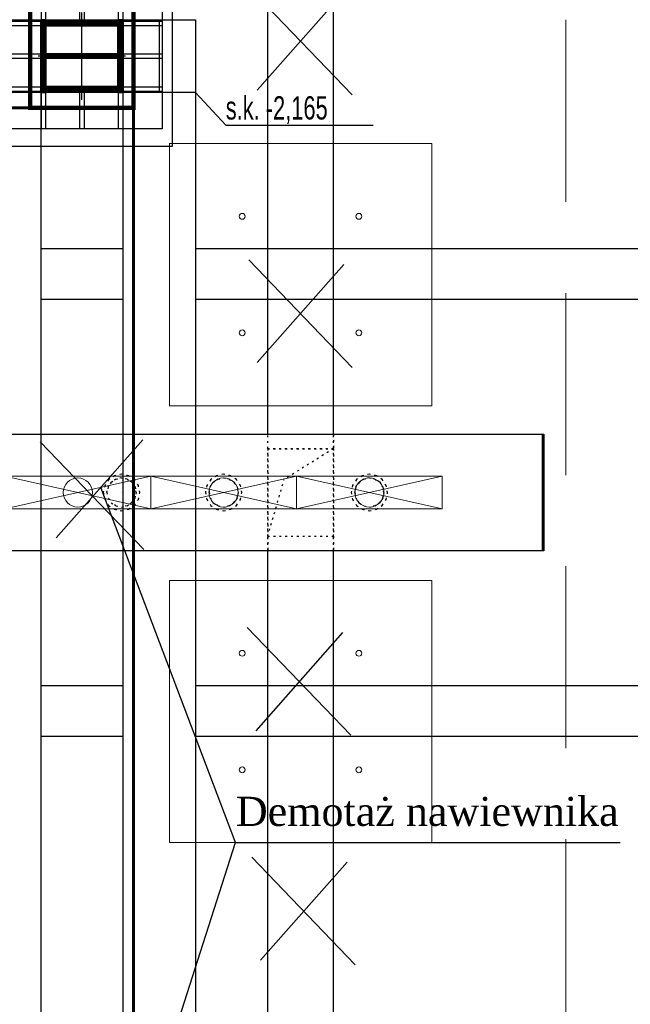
# Model space of a CAD drawing. Header units: centimetres. Extents: x -228435 to 46820, y -89367 to 152985.
# Tile 163 of 256: x -22966 to -18779, y 34490 to 41250. Entities that reach past the tile are written whole.
import ezdxf

# ---------------------------------------------------------------- set-up
doc = ezdxf.new("R2010")
doc.units = ezdxf.units.CM
doc.header["$LTSCALE"] = 50
doc.header["$PDMODE"] = 35
doc.header["$PDSIZE"] = 0.1
for name, pattern in [('Balustrady$0$DASHED', [0.75, 0.5, -0.25]), ('CADVENT_HIDDEN', [0.8, 0.25, -0.55]), ('Kondygnacja  -0_5$0$HIDDEN', [9.525, 6.35, -3.175]), ('Kondygnacja  -0_5$0$HIDDEN2', [4.7625, 3.175, -1.5875]), ('Osie rzutów$0$DASHDOT2', [12.7, 6.35, -3.175, 0, -3.175])]:
    doc.linetypes.add(name, pattern=pattern)
doc.layers.get('0').update_dxf_attribs({"color": 8})
doc.layers.get('DEFPOINTS').update_dxf_attribs({"color": 8})
for name, color, linetype in [('01-103-Went PP_poziom-0_5$0$L_Nawiew', 250, 'Continuous'), ('bgde-nawiewDETAILS', 1, 'Continuous'), ('bgde-nawiewEXP', 250, 'Continuous'), ('bgde-nawiewHIDDEN', 250, 'Continuous'), ('IS_zmiany 2024', 3, 'Continuous'), ('Kondygnacja  -0_5$0$ARCH_KONSTR_POWYŻEJ RZUTU', 8, 'Kondygnacja  -0_5$0$HIDDEN'), ('Kondygnacja  -0_5$0$ARCH_KONSTR_POWYŻEJ RZUTU_IST', 8, 'Kondygnacja  -0_5$0$HIDDEN2'), ('Kondygnacja  -0_5$0$ARCH_KONSTRUKCJA_NIEWIDOCZNA', 8, 'Continuous'), ('Kondygnacja  -0_5$0$ARCH_OKŁADZINA', 8, 'Continuous'), ('Kondygnacja  -0_5$0$ARCH_SŁUPY', 8, 'Continuous'), ('Osie rzutów$0$ARCH_INFO_OSIE_IST', 8, 'Osie rzutów$0$DASHDOT2'), ('Osie rzutów$0$ARCH_INFO_OSIE_OPISY_IST', 8, 'Continuous')]:
    doc.layers.add(name, color=color, linetype=linetype)
for name, color, linetype, lineweight in [('bgde_nawiewnik', 11, 'Continuous', 5), ('Kondygnacja  -0_5$0$ARCH_INFO_WYMIARY', 8, 'Continuous', 9), ('SU Lampy kwadratowe  -05$0$ARCH_SUFITY_PODWIESZANE', 8, 'Continuous', 9)]:
    doc.layers.add(name, color=color, linetype=linetype, lineweight=lineweight)
doc.styles.add('Kondygnacja  -0_5$0$BIKTS', font='bikromsw.shx', dxfattribs={"width": 0.8})
doc.styles.add('Kondygnacja  -0_5$0$Romans', font='Romans.shx', dxfattribs={"width": 0.7})
doc.dimstyles.new('Kondygnacja  -0_5$0$Wymiary 1-100', dxfattribs={"dimtxt": 12, "dimasz": 10, "dimexe": 5, "dimexo": 0, "dimgap": 4, "dimtad": 1, "dimrnd": 0.5, "dimzin": 12, "dimdsep": 46, "dimtxsty": 'Kondygnacja  -0_5$0$Romans', "dimblk": 'Kondygnacja  -0_5$0$_Oblique', "dimcen": 10, "dimdle": 10, "dimclrt": 55, "dimazin": 0, "dimtfac": 1, "dimtmove": 1, "dimatfit": 3, "dimfxl": 8, "dimfxlon": 1, "dimtolj": 1, "dimtzin": 0, "dimarcsym": 0})
pattern_1 = [(45, (-1133.3117, -3177.9858), (-0.6735192, 0.6735192), [])]

# ---------------------------------------------------------------- blocks, each defined once
blk = doc.blocks.new('Osie rzutów')
at = {"layer": 'Osie rzutów$0$ARCH_INFO_OSIE_IST', "ltscale": 10}
for p, q in [((9860, 12510), (9860, 4623.26)), ((9860, 8570), (9860, 8630)), ((4436.04, 8600), (15156.54, 8600)), ((9890, 8600), (9830, 8600)), ((4436.24, 8000), (15156.54, 8000))]:
    blk.add_line(p, q, dxfattribs=at)
blk = doc.blocks.new('SU Lampy kwadratowe  -05')
at = {"layer": 'SU Lampy kwadratowe  -05$0$ARCH_SUFITY_PODWIESZANE'}
for points in [[(9920, 8540), (10100, 8540), (10100, 8360), (9920, 8360)], [(9920, 8240), (10100, 8240), (10100, 8060), (9920, 8060)]]:
    blk.add_lwpolyline(points, close=True, dxfattribs=at)
for centre in [(9970, 8490), (10050, 8490), (9970, 8410), (10050, 8410), (9970, 8190), (10050, 8190), (9970, 8110), (10050, 8110)]:
    blk.add_circle(centre, 2, dxfattribs=at)
blk = doc.blocks.new('Kondygnacja  -0_5$0$słup_kwadrat')
at = {"layer": 'Kondygnacja  -0_5$0$ARCH_SŁUPY', "lineweight": 40}
h = blk.add_hatch(dxfattribs=at)
h.set_pattern_fill('ANSI31', color=256, scale=0.3, style=0)
h.set_pattern_definition(pattern_1)
h.paths.add_polyline_path([(36, 34), (39, 34), (39, 84), (36, 84)])
h = blk.add_hatch(dxfattribs=at)
h.set_pattern_fill('ANSI31', color=256, scale=0.3, style=0)
h.set_pattern_definition(pattern_1)
h.paths.add_polyline_path([(89, 80), (89, 83), (39, 83), (39, 80)])
h = blk.add_hatch(dxfattribs=at)
h.set_pattern_fill('ANSI31', color=256, scale=0.3, style=0)
h.set_pattern_definition(pattern_1)
h.paths.add_polyline_path([(89, 34), (92, 34), (92, 84), (89, 84)])
h = blk.add_hatch(dxfattribs=at)
h.set_pattern_fill('ANSI31', color=256, scale=0.3, style=0)
h.set_pattern_definition(pattern_1)
h.paths.add_polyline_path([(89, 57.5), (89, 60.5), (39, 60.5), (39, 57.5)])
h = blk.add_hatch(dxfattribs=at)
h.set_pattern_fill('ANSI31', color=256, scale=0.3, style=0)
h.set_pattern_definition(pattern_1)
h.paths.add_polyline_path([(89, 35), (89, 38), (39, 38), (39, 35)])
at = {"layer": 'Kondygnacja  -0_5$0$ARCH_KONSTRUKCJA_NIEWIDOCZNA'}
blk.add_lwpolyline([(119, 109), (119, 9), (9, 9), (9, 109)], close=True, dxfattribs=at)
for points in [[(36, 109), (36, 84)], [(39, 109), (39, 84)], [(62.5, 109), (62.5, 83)], [(65.5, 109), (65.5, 83)], [(89, 109), (89, 84)], [(92, 109), (92, 84)], [(9, 83), (36, 83)], [(92, 83), (119, 83)], [(9, 80), (36, 80)], [(92, 80), (119, 80)], [(9, 60.5), (36, 60.5)], [(9, 57.5), (36, 57.5)], [(92, 60.5), (119, 60.5)], [(92, 57.5), (119, 57.5)], [(9, 38), (36, 38)], [(9, 35), (36, 35)], [(36, 34), (36, 9)], [(39, 34), (39, 9)], [(62.5, 35), (62.5, 9)], [(65.49, 35), (65.49, 9)], [(89, 34), (89, 9)], [(92, 38), (119, 38)], [(92, 35), (119, 35)], [(92, 34), (92, 9)]]:
    blk.add_lwpolyline(points, dxfattribs=at)
at = {"layer": 'Kondygnacja  -0_5$0$ARCH_OKŁADZINA'}
blk.add_lwpolyline([(2, 121), (126, 121), (126, -3), (2, -3)], close=True, dxfattribs=at)
at = {"layer": 'Kondygnacja  -0_5$0$ARCH_SŁUPY', "lineweight": 40}
for p, q in [((39, 60.5), (89, 60.5)), ((89, 57.5), (39, 57.5))]:
    blk.add_line(p, q, dxfattribs=at)
at = {"layer": 'Kondygnacja  -0_5$0$ARCH_SŁUPY', "lineweight": 50, "const_width": 3}
blk.add_lwpolyline([(28.5, 94.5), (99.5, 94.5), (99.5, 23.5), (28.5, 23.5)], close=True, dxfattribs=at)
at = {"layer": 'Kondygnacja  -0_5$0$ARCH_SŁUPY', "lineweight": 40}
for points in [[(36, 84), (39, 84), (39, 34), (36, 34)], [(89, 84), (92, 84), (92, 34), (89, 34)]]:
    blk.add_lwpolyline(points, close=True, dxfattribs=at)
for points in [[(89, 83), (39, 83)], [(39, 80), (89, 80)], [(89, 38), (39, 38)], [(39, 35), (89, 35)]]:
    blk.add_lwpolyline(points, dxfattribs=at)
blk = doc.blocks.new('Kondygnacja  -0_5$0$konstrukcja istniejąca -0.5')
at = {"layer": 'Kondygnacja  -0_5$0$ARCH_KONSTR_POWYŻEJ RZUTU_IST', "ltscale": 10}
for points in [[(9888, 9775), (9888, 8625)], [(9938, 8575), (9782, 8575), (9782, 8625), (9938, 8625), (9938, 8575)], [(9832, 7425), (9832, 8575)], [(9888, 8575), (9888, 7425)], [(9938, 8575), (9938, 7425)], [(9832, 8167.89), (9888, 8167.89)], [(9938, 8167.89), (10982, 8167.89)], [(9888, 8132.89), (9832, 8132.89)], [(10982, 8132.89), (9938, 8132.89)]]:
    blk.add_lwpolyline(points, dxfattribs=at)
at = {"layer": 'Kondygnacja  -0_5$0$ARCH_KONSTR_POWYŻEJ RZUTU_IST', "ltscale": 10, "elevation": 0}
for points in [[(9913, 8625), (9913, 8575)], [(9832, 8467.89), (9888, 8467.89)], [(9938, 8467.89), (10982, 8467.89)], [(9888, 8432.89), (9832, 8432.89)], [(10982, 8432.89), (9938, 8432.89)]]:
    blk.add_lwpolyline(points, dxfattribs=at)
at = {"layer": 'Kondygnacja  -0_5$0$ARCH_KONSTR_POWYŻEJ RZUTU_IST'}
blk.add_lwpolyline([(9938, 8575), (9958.68, 8552.53), (10059.84, 8552.53)], dxfattribs=at)
at = {"layer": 'Kondygnacja  -0_5$0$ARCH_KONSTR_POWYŻEJ RZUTU_IST', "style": 'Kondygnacja  -0_5$0$BIKTS', "width": 0.7}
blk.add_text('s.k. -2,165', height=16, dxfattribs=at).set_placement((9958.68, 8556.46))
blk = doc.blocks.new('Kondygnacja  -0_5$0$_Oblique')
at = {"color": 0, "linetype": 'ByBlock', "lineweight": -2}
blk.add_line((-0.5, -0.5), (0.5, 0.5), dxfattribs=at)
blk = doc.blocks.new('*D212')
at = {"layer": 'DEFPOINTS', "color": 0}
for p in [(-30586.3, 81900), (-30681.1, 12489.5), (9064, 12489.5)]:
    blk.add_point(p, dxfattribs=at)
at = {"layer": 'Kondygnacja  -0_5$0$ARCH_INFO_WYMIARY', "color": 0, "lineweight": -2}
for p, q in [((-30673.1, 81900), (-30686.1, 81900)), ((-30681.1, 81910), (-30681.1, 12479.5)), ((-30673.1, 12489.5), (-30686.1, 12489.5))]:
    blk.add_line(p, q, dxfattribs=at)
at = {"layer": 'Kondygnacja  -0_5$0$ARCH_INFO_WYMIARY', "color": 0, "lineweight": -2, "xscale": 10, "yscale": 10, "zscale": 10}
for p, rotation in [((-30681.1, 81900), 90), ((-30681.1, 12489.5), 270)]:
    blk.add_blockref('Kondygnacja  -0_5$0$_Oblique', p, dxfattribs=dict(at, rotation=rotation))
at = {"layer": 'Kondygnacja  -0_5$0$ARCH_INFO_WYMIARY', "color": 55, "insert": (-30691.1, 47194.8), "char_height": 12, "attachment_point": 5, "rotation": 90, "style": 'Kondygnacja  -0_5$0$Romans'}
blk.add_mtext('\\A1;69410.5', dxfattribs=at)
blk = doc.blocks.new('A$C066D7839')
at = {"layer": 'bgde_nawiewnik'}
for p, q in [((-50, -11.15), (-50, 11.15)), ((-50, 11.15), (50, 11.15)), ((-50, -11.15), (50, 11.15)), ((50, -11.15), (-50, 11.15)), ((50, 11.15), (50, -11.15)), ((50, -11.15), (-50, -11.15))]:
    blk.add_line(p, q, dxfattribs=at)
blk.add_circle((0, 0), 10, dxfattribs=at)

msp = doc.modelspace()

# ---------------------------------------------------------------- linework, layer by layer
at = {"linetype": 'Balustrady$0$DASHED', "lineweight": 20, "ltscale": 50, "elevation": -6300}
msp.add_lwpolyline([(-19219.601, 53823.486), (-13875.468, 53823.486), (-13875.468, 34373.387), (-19219.601, 34373.387)], close=True, dxfattribs=at)
at = {"layer": 'bgde-nawiewDETAILS', "linetype": 'CADVENT_HIDDEN', "extrusion": (-1, 6.12323e-17, 0)}
for p in [(-20815.024, 38303.868), (-21265.024, 37703.868)]:
    msp.add_line(p, (-21152.524, 38093.868), dxfattribs=at)
at = {"layer": 'bgde-nawiewEXP', "linetype": 'Continuous'}
for points in [[(-21265.024, 38403.941), (-21265.024, 43603.774)], [(-20815.024, 38403.941), (-20815.024, 43603.774)], [(-40588.801, 38403.941), (-19380.813, 38403.941), (-19380.813, 37603.941), (-40588.801, 37603.941)], [(-21265.024, 32403.941), (-21265.024, 37603.941)], [(-20815.024, 32403.941), (-20815.024, 37603.941)]]:
    msp.add_lwpolyline(points, dxfattribs=at)
msp.add_lwpolyline([(-19380.813, 37603.941), (-19380.813, 38403.941), (-19370.813, 38403.941), (-19370.813, 37603.941)], close=True, dxfattribs=at)
at = {"layer": 'bgde-nawiewHIDDEN', "linetype": 'CADVENT_HIDDEN'}
for points in [[(-21265.024, 38303.868), (-21265.024, 38403.941)], [(-20815.024, 38303.868), (-20815.024, 38403.941)], [(-20815.024, 38403.941), (-20815.024, 38303.868)], [(-21265.024, 38303.868), (-21265.024, 37703.868)], [(-21265.024, 37703.868), (-20815.024, 37703.868), (-20815.024, 38303.868), (-21265.024, 38303.868)], [(-21265.024, 37703.868), (-21265.024, 38303.868)], [(-21265.024, 37703.868), (-21265.024, 38303.868), (-20815.024, 38303.868)], [(-20815.024, 38303.868), (-20815.024, 37703.868)], [(-20815.024, 37703.868), (-20815.024, 38303.868)], [(-22360.226, 38042.136), (-22338.549, 38074.578), (-22306.106, 38096.255)], [(-22306.106, 38096.255), (-22338.549, 38074.578)], [(-22306.106, 38096.255), (-22267.838, 38103.868), (-22229.57, 38096.255)], [(-22229.57, 38096.255), (-22267.838, 38103.868)], [(-22229.57, 38096.255), (-22197.127, 38074.578)], [(-22197.127, 38074.578), (-22229.57, 38096.255)], [(-22197.127, 38074.578), (-22175.45, 38042.136), (-22167.838, 38003.868), (-22175.45, 37965.599), (-22197.127, 37933.157), (-22229.57, 37911.48)], [(-21667.838, 38003.868), (-21660.226, 38042.136), (-21638.549, 38074.578), (-21606.106, 38096.255), (-21567.838, 38103.868), (-21529.57, 38096.255)], [(-21667.838, 38003.868), (-21660.226, 38042.136), (-21638.549, 38074.578), (-21606.106, 38096.255)], [(-21606.106, 38096.255), (-21638.549, 38074.578)], [(-21606.106, 38096.255), (-21567.838, 38103.868), (-21529.57, 38096.255), (-21497.127, 38074.578), (-21475.45, 38042.136), (-21467.838, 38003.868), (-21475.45, 37965.599), (-21497.127, 37933.157), (-21529.57, 37911.48)], [(-21529.57, 38096.255), (-21567.838, 38103.868)], [(-21529.57, 38096.255), (-21497.127, 38074.578), (-21475.45, 38042.136), (-21467.838, 38003.868), (-21475.45, 37965.599)], [(-20667.838, 38003.868), (-20660.226, 38042.136), (-20638.549, 38074.578)], [(-20638.549, 38074.578), (-20660.226, 38042.136)], [(-20638.549, 38074.578), (-20606.106, 38096.255)], [(-20606.106, 38096.255), (-20638.549, 38074.578)], [(-20606.106, 38096.255), (-20567.838, 38103.868)], [(-20567.838, 38103.868), (-20606.106, 38096.255)], [(-20567.838, 38103.868), (-20529.57, 38096.255)], [(-20529.57, 38096.255), (-20567.838, 38103.868)], [(-20529.57, 38096.255), (-20497.127, 38074.578), (-20475.45, 38042.136), (-20467.838, 38003.868), (-20475.45, 37965.599), (-20497.127, 37933.157), (-20529.57, 37911.48)], [(-22367.838, 38003.868), (-22360.226, 38042.136)], [(-22360.226, 38042.136), (-22367.838, 38003.868)], [(-22367.838, 38003.868), (-22360.226, 37965.599), (-22338.549, 37933.157), (-22306.106, 37911.48)], [(-21667.838, 38003.868), (-21660.226, 37965.599), (-21638.549, 37933.157), (-21606.106, 37911.48), (-21567.838, 37903.868), (-21529.57, 37911.48), (-21497.127, 37933.157)], [(-21667.838, 38003.868), (-21660.226, 37965.599), (-21638.549, 37933.157), (-21606.106, 37911.48)], [(-21475.45, 37965.599), (-21467.838, 38003.868)], [(-20667.838, 38003.868), (-20660.226, 37965.599), (-20638.549, 37933.157)], [(-22306.106, 37911.48), (-22338.549, 37933.157)], [(-22229.57, 37911.48), (-22197.127, 37933.157)], [(-21606.106, 37911.48), (-21638.549, 37933.157)], [(-21529.57, 37911.48), (-21497.127, 37933.157), (-21475.45, 37965.599)], [(-21475.45, 37965.599), (-21497.127, 37933.157)], [(-20638.549, 37933.157), (-20660.226, 37965.599)], [(-20638.549, 37933.157), (-20606.106, 37911.48), (-20567.838, 37903.868), (-20529.57, 37911.48)], [(-20529.57, 37911.48), (-20497.127, 37933.157)], [(-22306.106, 37911.48), (-22267.838, 37903.868), (-22229.57, 37911.48)], [(-22229.57, 37911.48), (-22267.838, 37903.868)], [(-21606.106, 37911.48), (-21567.838, 37903.868), (-21529.57, 37911.48)], [(-21529.57, 37911.48), (-21567.838, 37903.868)], [(-20529.57, 37911.48), (-20567.838, 37903.868)], [(-21265.024, 37603.941), (-21265.024, 37703.868)], [(-21265.024, 37703.868), (-21265.024, 37603.941)], [(-20815.024, 37603.941), (-20815.024, 37703.868)], [(-20815.024, 37703.868), (-20815.024, 37603.941)]]:
    msp.add_lwpolyline(points, dxfattribs=at)
for points in [[(-22392.838, 38003.868), (-22383.323, 37956.032), (-22356.226, 37915.479), (-22315.674, 37888.383), (-22267.838, 37878.868), (-22220.003, 37888.383), (-22179.45, 37915.479), (-22152.353, 37956.032), (-22142.838, 38003.868), (-22152.353, 38051.703), (-22179.45, 38092.256), (-22220.003, 38119.352), (-22267.838, 38128.868), (-22315.674, 38119.352), (-22356.226, 38092.256), (-22383.323, 38051.703)], [(-22392.838, 38003.868), (-22383.323, 37956.032), (-22356.226, 37915.479), (-22315.674, 37888.383), (-22267.838, 37878.868), (-22220.003, 37888.383), (-22179.45, 37915.479), (-22152.353, 37956.032), (-22142.838, 38003.868), (-22152.353, 38051.703), (-22179.45, 38092.256), (-22220.003, 38119.352), (-22267.838, 38128.868), (-22315.674, 38119.352), (-22356.226, 38092.256), (-22383.323, 38051.703)], [(-21692.838, 38003.868), (-21683.323, 37956.032), (-21656.226, 37915.479), (-21615.674, 37888.383), (-21567.838, 37878.868), (-21520.003, 37888.383), (-21479.45, 37915.479), (-21452.353, 37956.032), (-21442.838, 38003.868), (-21452.353, 38051.703), (-21479.45, 38092.256), (-21520.003, 38119.352), (-21567.838, 38128.868), (-21615.674, 38119.352), (-21656.226, 38092.256), (-21683.323, 38051.703)], [(-21692.838, 38003.868), (-21683.323, 37956.032), (-21656.226, 37915.479), (-21615.674, 37888.383), (-21567.838, 37878.868), (-21520.003, 37888.383), (-21479.45, 37915.479), (-21452.353, 37956.032), (-21442.838, 38003.868), (-21452.353, 38051.703), (-21479.45, 38092.256), (-21520.003, 38119.352), (-21567.838, 38128.868), (-21615.674, 38119.352), (-21656.226, 38092.256), (-21683.323, 38051.703)], [(-20692.838, 38003.868), (-20683.323, 37956.032), (-20656.226, 37915.479), (-20615.674, 37888.383), (-20567.838, 37878.868), (-20520.003, 37888.383), (-20479.45, 37915.479), (-20452.353, 37956.032), (-20442.838, 38003.868), (-20452.353, 38051.703), (-20479.45, 38092.256), (-20520.003, 38119.352), (-20567.838, 38128.868), (-20615.674, 38119.352), (-20656.226, 38092.256), (-20683.323, 38051.703)], [(-20692.838, 38003.868), (-20683.323, 37956.032), (-20656.226, 37915.479), (-20615.674, 37888.383), (-20567.838, 37878.868), (-20520.003, 37888.383), (-20479.45, 37915.479), (-20452.353, 37956.032), (-20442.838, 38003.868), (-20452.353, 38051.703), (-20479.45, 38092.256), (-20520.003, 38119.352), (-20567.838, 38128.868), (-20615.674, 38119.352), (-20656.226, 38092.256), (-20683.323, 38051.703)], [(-22367.838, 38003.868), (-22360.226, 37965.599), (-22338.549, 37933.157), (-22306.106, 37911.48), (-22267.838, 37903.868), (-22229.57, 37911.48), (-22197.127, 37933.157), (-22175.45, 37965.599), (-22167.838, 38003.868), (-22175.45, 38042.136), (-22197.127, 38074.578), (-22229.57, 38096.255), (-22267.838, 38103.868), (-22306.106, 38096.255), (-22338.549, 38074.578), (-22360.226, 38042.136)], [(-20667.838, 38003.868), (-20660.226, 37965.599), (-20638.549, 37933.157), (-20606.106, 37911.48), (-20567.838, 37903.868), (-20529.57, 37911.48), (-20497.127, 37933.157), (-20475.45, 37965.599), (-20467.838, 38003.868), (-20475.45, 38042.136), (-20497.127, 38074.578), (-20529.57, 38096.255), (-20567.838, 38103.868), (-20606.106, 38096.255), (-20638.549, 38074.578), (-20660.226, 38042.136)]]:
    msp.add_lwpolyline(points, close=True, dxfattribs=at)
at = {"layer": 'bgde-nawiewHIDDEN'}
for points in [[(-22267.838, 38003.868), (-22267.838, 38003.868)], [(-21567.838, 38003.868), (-21567.838, 38003.868)], [(-20567.838, 38003.868), (-20567.838, 38003.868)]]:
    msp.add_lwpolyline(points, dxfattribs=at)
at = {"layer": 'IS_zmiany 2024', "color": 1}
for p, q in [((-20685.741, 40733.585), (-21395.741, 41473.229)), ((-21337.549, 40766.647), (-20743.932, 41440.167)), ((-20685.741, 38862.532, 0), (-21395.741, 39602.176, 0)), ((-21337.549, 38895.594, 0), (-20743.932, 39569.114, 0)), ((-20695.118, 36337.398), (-21405.118, 37077.043)), ((-21344.62, 36368.058, 0), (-20751.003, 37041.578, 0)), ((-20665.188, 34761.279), (-21375.188, 35500.923)), ((-21314.69, 34791.938, 0), (-20721.073, 35465.458, 0))]:
    msp.add_line(p, q, dxfattribs=at)
at = {"layer": 'IS_zmiany 2024'}
for p, q in [((-22115.233, 37612.28, 987.119), (-22825.233, 38351.924, 987.119)), ((-22715.233, 37692.28, 987.119), (-22121.616, 38365.8, 987.119))]:
    msp.add_line(p, q, dxfattribs=at)
at = {"layer": 'IS_zmiany 2024', "color": 2}
for p, q in [((-21487.091, 35600), (-22409.488, 38039.179, 987.119)), ((-22653.278, 31952.001, 987.119), (-21487.091, 35600)), ((-21487.091, 35600), (-18847.358, 35600))]:
    msp.add_line(p, q, dxfattribs=at)
at = {"layer": 'IS_zmiany 2024', "color": 40, "lineweight": 60}
for points in [[(-47160, 52985), (-22185, 52985), (-22185, 40645), (-47160, 40645)], [(-47160, 40645), (-22185, 40645), (-22185, 28995), (-47160, 28975)]]:
    msp.add_lwpolyline(points, close=True, dxfattribs=at)

# ---------------------------------------------------------------- block references
at = {"layer": '01-103-Went PP_poziom-0_5$0$L_Nawiew', "xscale": 10, "yscale": 10, "zscale": 10}
for p in [(-22567.836, 38003.868, 987.119), (-21567.836, 38003.868, 987.119), (-20567.836, 38003.868, 987.119)]:
    msp.add_blockref('A$C066D7839', p, dxfattribs=at)
at = {"layer": 'Kondygnacja  -0_5$0$ARCH_KONSTR_POWYŻEJ RZUTU', "xscale": 10, "yscale": 10, "zscale": 10}
msp.add_blockref('Kondygnacja  -0_5$0$konstrukcja istniejąca -0.5', (-121140, -45000), dxfattribs=at)
at = {"layer": 'Kondygnacja  -0_5$0$ARCH_SŁUPY', "xscale": 10, "yscale": 10, "zscale": 10}
msp.add_blockref('Kondygnacja  -0_5$0$słup_kwadrat', (-23180, 40410), dxfattribs=at)
at = {"layer": 'Osie rzutów$0$ARCH_INFO_OSIE_OPISY_IST', "xscale": 10, "yscale": 10, "zscale": 10}
msp.add_blockref('Osie rzutów', (-121140, -45000), dxfattribs=at)
at = {"layer": 'SU Lampy kwadratowe  -05$0$ARCH_SUFITY_PODWIESZANE', "xscale": 10, "yscale": 10, "zscale": 10}
msp.add_blockref('SU Lampy kwadratowe  -05', (-121140, -45000), dxfattribs=at)

# ---------------------------------------------------------------- texts
at = {"layer": 'IS_zmiany 2024', "color": 2, "insert": (-21483.662, 35914.648, 7680), "char_height": 200, "width": 6261.14258, "attachment_point": 1}
msp.add_mtext('\\fTimes New Roman|b0|i0|c238|p18;\\A1;Demotaż nawiewnika', dxfattribs=at)

# ---------------------------------------------------------------- dimensions: what is measured, and where the dimension line sits
at = {"layer": 'Kondygnacja  -0_5$0$ARCH_INFO_WYMIARY'}
dim = msp.add_linear_dim(base=(-30681.114, 12489.5), p1=(-30586.301, 81900), p2=(9064, 12489.5), angle=90, dimstyle='Kondygnacja  -0_5$0$Wymiary 1-100', dxfattribs=at)
dim.commit()
dim.dimension.update_dxf_attribs({"geometry": '*D212', "text_midpoint": (-30691.114, 47194.75)})

doc.saveas('drawing.dxf')
